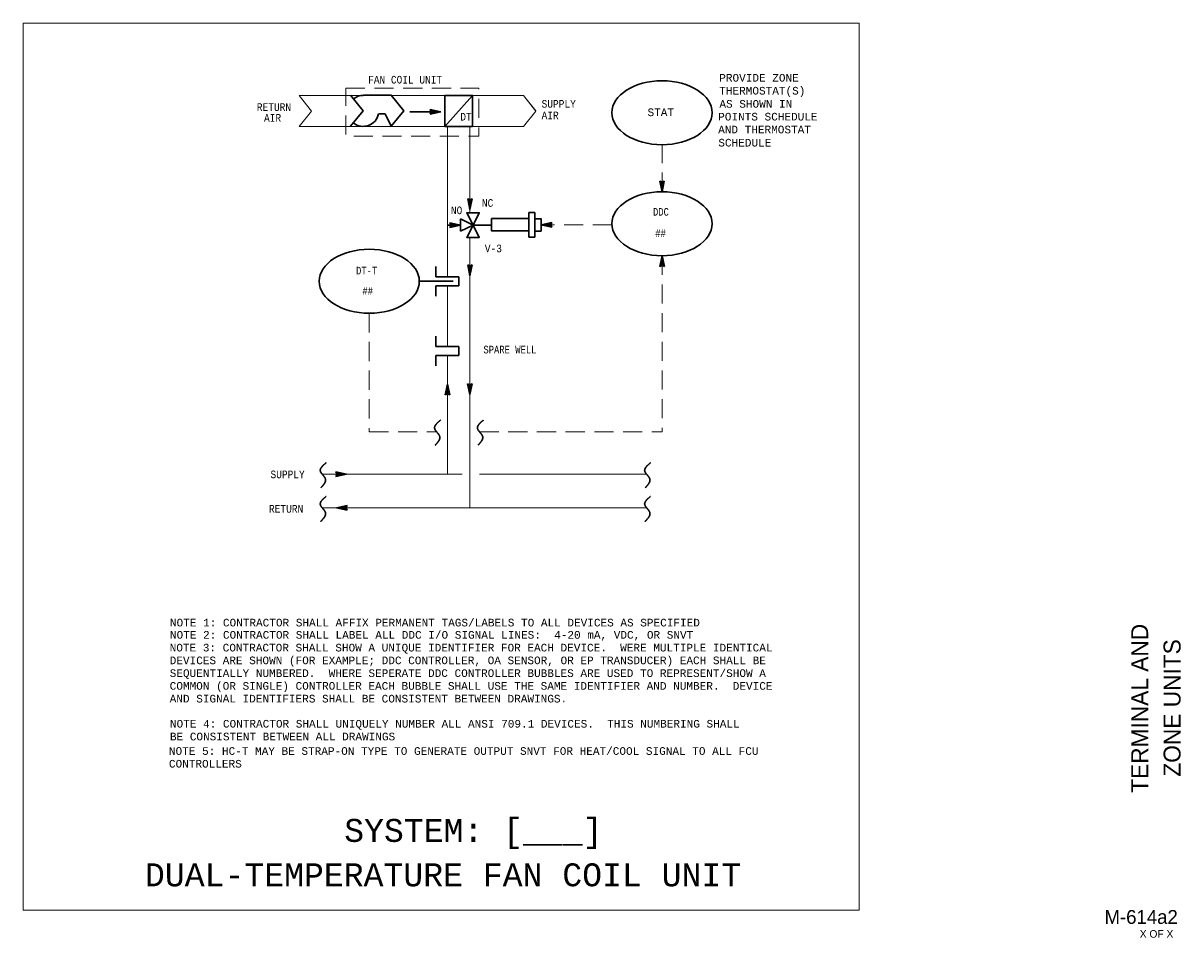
# Model space of a CAD drawing. Header units: inches. Extents: x 3 to 32.2, y 0.4 to 19.6.
# Tile 2 of 3: x 17.1 to 32.2, y 0.4 to 12.4. Entities that reach past the tile are written whole.
import ezdxf
from ezdxf.enums import TextEntityAlignment as Align

# ---------------------------------------------------------------- set-up
doc = ezdxf.new("R2010")
doc.units = ezdxf.units.IN
doc.header["$MEASUREMENT"] = 0
doc.linetypes.add('HIDDEN', pattern=[0.375, 0.25, -0.125])
for name, color, linetype, lineweight in [('G-ANNO-DATA', 7, 'Continuous', 0), ('M-ANNO-NOTE', 2, 'Continuous', 30), ('M-ANNO-SYMB', 6, 'Continuous', 30), ('M-ANNO-TEXT', 2, 'Continuous', 30), ('M-DIAG-GRPH', 6, 'Continuous', 13)]:
    doc.layers.add(name, color=color, linetype=linetype, lineweight=lineweight)
doc.styles.add('CONTROLTXT', font='monotxt.shx')
doc.styles.add('Style-LOW_RES_FILLED', font='LOW_RES_FILLED.shx')

msp = doc.modelspace()

# ---------------------------------------------------------------- linework, layer by layer
at = {"layer": 'M-ANNO-SYMB', "linetype": 'Continuous'}
for p, q in [((22.577, 11.038), (22.942, 11.443)), ((22.122, 11.228), (22.527, 11.228)), ((22.402, 11.228), (22.387, 11.258)), ((22.387, 11.258), (22.527, 11.228)), ((22.387, 11.198), (22.402, 11.228)), ((22.527, 11.228), (22.387, 11.198)), ((22.437, 11.209), (22.388, 11.258)), ((22.389, 11.254), (22.392, 11.257)), ((22.389, 11.201), (22.436, 11.248)), ((22.394, 11.2), (22.39, 11.203)), ((22.393, 11.247), (22.401, 11.255)), ((22.402, 11.201), (22.393, 11.21)), ((22.396, 11.24), (22.409, 11.253)), ((22.429, 11.207), (22.397, 11.238)), ((22.411, 11.203), (22.397, 11.217)), ((22.399, 11.222), (22.427, 11.25)), ((22.399, 11.201), (22.444, 11.246)), ((22.4, 11.233), (22.418, 11.252)), ((22.42, 11.205), (22.4, 11.225)), ((22.446, 11.211), (22.402, 11.255)), ((22.413, 11.204), (22.453, 11.244)), ((22.455, 11.213), (22.415, 11.252)), ((22.426, 11.206), (22.462, 11.242)), ((22.464, 11.215), (22.429, 11.249)), ((22.44, 11.209), (22.471, 11.24)), ((22.472, 11.216), (22.442, 11.246)), ((22.453, 11.212), (22.479, 11.238)), ((22.481, 11.218), (22.456, 11.244)), ((22.467, 11.215), (22.488, 11.237)), ((22.49, 11.22), (22.469, 11.241)), ((22.48, 11.218), (22.497, 11.235)), ((22.498, 11.222), (22.483, 11.238)), ((22.494, 11.221), (22.505, 11.233)), ((22.507, 11.224), (22.496, 11.235)), ((22.507, 11.224), (22.514, 11.231)), ((22.516, 11.226), (22.51, 11.232)), ((22.521, 11.227), (22.523, 11.229)), ((22.525, 11.228), (22.523, 11.229)), ((25.386, 10.324), (25.416, 10.309)), ((25.416, 10.184), (25.386, 10.324)), ((25.387, 10.318), (25.391, 10.321)), ((25.388, 10.312), (25.434, 10.267)), ((25.389, 10.322), (25.436, 10.276)), ((25.389, 10.309), (25.398, 10.318)), ((25.391, 10.3), (25.405, 10.314)), ((25.391, 10.299), (25.432, 10.258)), ((25.393, 10.291), (25.412, 10.311)), ((25.395, 10.283), (25.426, 10.314)), ((25.397, 10.274), (25.446, 10.323)), ((25.399, 10.265), (25.443, 10.309)), ((25.4, 10.256), (25.44, 10.296)), ((25.41, 10.312), (25.437, 10.284)), ((25.416, 10.309), (25.446, 10.324)), ((25.446, 10.324), (25.416, 10.184)), ((25.421, 10.311), (25.439, 10.293)), ((25.428, 10.315), (25.441, 10.302)), ((25.435, 10.318), (25.443, 10.31)), ((25.442, 10.322), (25.445, 10.319)), ((25.394, 10.285), (25.43, 10.249)), ((25.397, 10.272), (25.428, 10.241)), ((25.4, 10.258), (25.426, 10.232)), ((25.402, 10.248), (25.437, 10.282)), ((25.403, 10.245), (25.424, 10.223)), ((25.404, 10.239), (25.434, 10.269)), ((25.406, 10.23), (25.431, 10.255)), ((25.406, 10.231), (25.422, 10.214)), ((25.408, 10.221), (25.428, 10.242)), ((25.409, 10.218), (25.421, 10.206)), ((25.41, 10.213), (25.425, 10.228)), ((25.412, 10.204), (25.423, 10.215)), ((25.412, 10.204), (25.419, 10.197)), ((25.413, 10.195), (25.42, 10.201)), ((25.414, 10.191), (25.417, 10.188)), ((25.415, 10.186), (25.417, 10.188)), ((22.907, 9.953), (22.877, 10.093)), ((22.877, 10.093), (22.907, 10.078)), ((22.878, 10.087), (22.882, 10.091)), ((22.879, 10.092), (22.926, 10.045)), ((22.879, 10.081), (22.924, 10.036)), ((22.88, 10.078), (22.889, 10.087)), ((22.882, 10.069), (22.896, 10.084)), ((22.882, 10.068), (22.923, 10.027)), ((22.884, 10.061), (22.903, 10.08)), ((22.885, 10.054), (22.921, 10.019)), ((22.886, 10.052), (22.917, 10.083)), ((22.887, 10.043), (22.936, 10.092)), ((22.888, 10.041), (22.919, 10.01)), ((22.889, 10.034), (22.934, 10.079)), ((22.891, 10.026), (22.931, 10.065)), ((22.891, 10.027), (22.917, 10.001)), ((22.893, 10.017), (22.928, 10.052)), ((22.894, 10.014), (22.915, 9.992)), ((22.895, 10.008), (22.925, 10.038)), ((22.897, 10), (22.922, 10.025)), ((22.897, 10), (22.913, 9.984)), ((22.899, 9.991), (22.919, 10.011)), ((22.899, 9.987), (22.911, 9.975)), ((22.901, 10.081), (22.928, 10.054)), ((22.901, 9.982), (22.916, 9.998)), ((22.902, 9.973), (22.913, 9.984)), ((22.937, 10.093), (22.907, 9.953)), ((22.907, 10.078), (22.937, 10.093)), ((22.912, 10.081), (22.93, 10.062)), ((22.919, 10.084), (22.932, 10.071)), ((22.926, 10.088), (22.934, 10.08)), ((22.933, 10.091), (22.936, 10.089)), ((22.902, 9.973), (22.909, 9.966)), ((22.904, 9.965), (22.91, 9.971)), ((22.905, 9.96), (22.908, 9.958)), ((22.906, 9.956), (22.908, 9.957)), ((23.675, 9.914), (23.756, 9.914)), ((23.675, 9.59), (23.675, 9.914)), ((23.756, 9.914), (23.756, 9.671)), ((22.615, 9.748), (22.785, 9.748)), ((22.66, 9.748), (22.645, 9.778)), ((22.645, 9.778), (22.785, 9.748)), ((22.645, 9.718), (22.66, 9.748)), ((22.785, 9.748), (22.645, 9.718)), ((22.695, 9.729), (22.646, 9.778)), ((22.647, 9.774), (22.65, 9.777)), ((22.647, 9.721), (22.693, 9.768)), ((22.651, 9.72), (22.648, 9.723)), ((22.651, 9.767), (22.659, 9.775)), ((22.66, 9.721), (22.651, 9.73)), ((22.654, 9.76), (22.667, 9.773)), ((22.686, 9.727), (22.655, 9.758)), ((22.669, 9.723), (22.655, 9.737)), ((22.657, 9.742), (22.685, 9.77)), ((22.657, 9.721), (22.702, 9.766)), ((22.658, 9.753), (22.676, 9.772)), ((22.678, 9.725), (22.658, 9.745)), ((22.704, 9.731), (22.66, 9.775)), ((22.67, 9.724), (22.711, 9.764)), ((22.713, 9.733), (22.673, 9.772)), ((22.684, 9.726), (22.72, 9.762)), ((22.721, 9.735), (22.687, 9.769)), ((22.697, 9.729), (22.728, 9.76)), ((22.73, 9.736), (22.7, 9.766)), ((22.711, 9.732), (22.737, 9.758)), ((22.739, 9.738), (22.714, 9.764)), ((22.724, 9.735), (22.746, 9.757)), ((22.748, 9.74), (22.727, 9.761)), ((22.738, 9.738), (22.755, 9.755)), ((22.756, 9.742), (22.741, 9.758)), ((22.751, 9.741), (22.763, 9.753)), ((22.765, 9.744), (22.754, 9.755)), ((22.765, 9.744), (22.772, 9.751)), ((22.774, 9.746), (22.768, 9.752)), ((22.778, 9.747), (22.781, 9.749)), ((22.783, 9.748), (22.781, 9.749)), ((22.785, 9.829), (22.947, 9.748)), ((22.785, 9.667), (22.785, 9.829)), ((22.947, 9.748), (22.785, 9.667)), ((23.977, 9.78), (23.837, 9.75)), ((23.837, 9.75), (23.977, 9.72)), ((23.84, 9.75), (23.841, 9.751)), ((23.844, 9.749), (23.841, 9.751)), ((23.848, 9.748), (23.855, 9.754)), ((23.857, 9.746), (23.85, 9.753)), ((23.857, 9.746), (23.868, 9.757)), ((23.871, 9.743), (23.859, 9.755)), ((23.866, 9.744), (23.882, 9.76)), ((23.884, 9.74), (23.868, 9.757)), ((23.875, 9.742), (23.895, 9.763)), ((23.898, 9.737), (23.876, 9.759)), ((23.883, 9.74), (23.909, 9.766)), ((23.911, 9.734), (23.885, 9.76)), ((23.892, 9.738), (23.922, 9.768)), ((23.925, 9.731), (23.894, 9.762)), ((23.901, 9.737), (23.936, 9.771)), ((23.938, 9.728), (23.903, 9.764)), ((23.91, 9.735), (23.949, 9.774)), ((23.952, 9.726), (23.911, 9.766)), ((23.918, 9.733), (23.963, 9.777)), ((23.965, 9.723), (23.92, 9.768)), ((23.927, 9.731), (23.976, 9.78)), ((23.976, 9.723), (23.929, 9.77)), ((23.936, 9.729), (23.967, 9.76)), ((23.965, 9.744), (23.937, 9.772)), ((23.945, 9.727), (23.964, 9.747)), ((23.965, 9.755), (23.946, 9.774)), ((23.953, 9.725), (23.967, 9.739)), ((23.968, 9.762), (23.955, 9.775)), ((23.962, 9.75), (23.977, 9.78)), ((23.977, 9.72), (23.962, 9.75)), ((23.962, 9.723), (23.971, 9.732)), ((23.972, 9.769), (23.964, 9.777)), ((23.971, 9.722), (23.975, 9.725)), ((23.975, 9.776), (23.972, 9.779)), ((23.675, 9.59), (23.756, 9.59)), ((23.756, 9.671), (23.756, 9.59)), ((22.877, 9.227), (22.907, 9.212)), ((22.907, 9.087), (22.877, 9.227)), ((22.907, 9.212), (22.937, 9.227)), ((22.937, 9.227), (22.907, 9.087)), ((25.387, 9.208), (25.417, 9.348)), ((25.437, 9.258), (25.388, 9.209)), ((25.435, 9.267), (25.391, 9.222)), ((25.405, 9.217), (25.392, 9.23)), ((25.433, 9.275), (25.393, 9.236)), ((25.412, 9.22), (25.394, 9.239)), ((25.431, 9.284), (25.396, 9.249)), ((25.424, 9.22), (25.396, 9.248)), ((25.445, 9.209), (25.398, 9.256)), ((25.429, 9.293), (25.399, 9.263)), ((25.445, 9.22), (25.4, 9.265)), ((25.427, 9.302), (25.402, 9.276)), ((25.442, 9.233), (25.402, 9.274)), ((25.439, 9.247), (25.403, 9.282)), ((25.425, 9.31), (25.405, 9.29)), ((25.436, 9.26), (25.405, 9.291)), ((25.433, 9.274), (25.407, 9.3)), ((25.439, 9.249), (25.407, 9.218)), ((25.424, 9.319), (25.408, 9.303)), ((25.43, 9.287), (25.409, 9.309)), ((25.422, 9.328), (25.411, 9.317)), ((25.428, 9.301), (25.411, 9.317)), ((25.425, 9.314), (25.413, 9.326)), ((25.42, 9.337), (25.414, 9.33)), ((25.422, 9.328), (25.415, 9.335)), ((25.417, 9.348), (25.447, 9.208)), ((25.418, 9.345), (25.417, 9.344)), ((25.419, 9.341), (25.417, 9.344)), ((25.44, 9.24), (25.421, 9.221)), ((25.442, 9.232), (25.428, 9.218)), ((22.461, 9.208), (22.461, 9.073)), ((22.878, 9.22), (22.882, 9.224)), ((22.879, 9.225), (22.926, 9.178)), ((22.879, 9.215), (22.924, 9.17)), ((22.88, 9.212), (22.889, 9.221)), ((22.882, 9.203), (22.896, 9.217)), ((22.882, 9.201), (22.923, 9.161)), ((22.884, 9.194), (22.903, 9.214)), ((22.885, 9.188), (22.921, 9.152)), ((22.886, 9.185), (22.917, 9.217)), ((22.887, 9.177), (22.936, 9.226)), ((22.888, 9.174), (22.919, 9.143)), ((22.889, 9.168), (22.934, 9.212)), ((22.891, 9.159), (22.931, 9.199)), ((22.891, 9.161), (22.917, 9.135)), ((22.893, 9.15), (22.928, 9.185)), ((22.894, 9.147), (22.915, 9.126)), ((22.895, 9.142), (22.925, 9.172)), ((22.897, 9.133), (22.922, 9.158)), ((22.897, 9.134), (22.913, 9.117)), ((22.899, 9.124), (22.919, 9.145)), ((22.899, 9.12), (22.911, 9.109)), ((22.901, 9.215), (22.928, 9.187)), ((22.901, 9.116), (22.916, 9.131)), ((22.902, 9.107), (22.913, 9.118)), ((22.902, 9.107), (22.909, 9.1)), ((22.904, 9.098), (22.91, 9.104)), ((22.905, 9.093), (22.908, 9.091)), ((22.906, 9.089), (22.908, 9.091)), ((22.912, 9.214), (22.93, 9.196)), ((22.919, 9.218), (22.932, 9.205)), ((22.926, 9.221), (22.934, 9.213)), ((22.933, 9.225), (22.936, 9.222)), ((25.417, 9.223), (25.387, 9.208)), ((25.391, 9.21), (25.388, 9.213)), ((25.398, 9.213), (25.39, 9.221)), ((25.447, 9.208), (25.417, 9.223)), ((25.444, 9.223), (25.435, 9.214)), ((25.446, 9.214), (25.442, 9.21)), ((22.245, 9.014), (22.689, 9.014)), ((22.461, 9.073), (22.762, 9.073)), ((22.461, 8.956), (22.461, 8.82)), ((22.461, 8.956), (22.762, 8.956)), ((22.762, 9.073), (22.762, 8.956)), ((22.461, 8.298), (22.461, 8.162)), ((22.461, 8.162), (22.762, 8.162)), ((22.461, 8.045), (22.461, 7.91)), ((22.461, 8.045), (22.762, 8.045)), ((22.762, 8.162), (22.762, 8.045)), ((22.585, 7.528), (22.615, 7.668)), ((22.634, 7.578), (22.585, 7.529)), ((22.632, 7.587), (22.588, 7.542)), ((22.63, 7.595), (22.591, 7.556)), ((22.621, 7.54), (22.593, 7.568)), ((22.629, 7.604), (22.594, 7.569)), ((22.642, 7.529), (22.595, 7.576)), ((22.627, 7.613), (22.597, 7.583)), ((22.642, 7.54), (22.597, 7.585)), ((22.64, 7.553), (22.599, 7.594)), ((22.625, 7.622), (22.6, 7.596)), ((22.637, 7.567), (22.601, 7.602)), ((22.623, 7.63), (22.602, 7.61)), ((22.634, 7.58), (22.603, 7.611)), ((22.621, 7.639), (22.605, 7.623)), ((22.631, 7.594), (22.605, 7.62)), ((22.636, 7.569), (22.605, 7.538)), ((22.628, 7.607), (22.607, 7.629)), ((22.619, 7.648), (22.608, 7.637)), ((22.625, 7.621), (22.608, 7.637)), ((22.622, 7.634), (22.61, 7.646)), ((22.617, 7.657), (22.611, 7.65)), ((22.619, 7.648), (22.612, 7.655)), ((22.616, 7.665), (22.614, 7.664)), ((22.616, 7.661), (22.614, 7.664)), ((22.615, 7.668), (22.645, 7.528)), ((22.906, 7.535), (22.876, 7.675)), ((22.876, 7.675), (22.906, 7.66)), ((22.877, 7.669), (22.881, 7.673)), ((22.878, 7.674), (22.925, 7.627)), ((22.878, 7.663), (22.924, 7.618)), ((22.879, 7.66), (22.888, 7.669)), ((22.881, 7.651), (22.895, 7.665)), ((22.881, 7.65), (22.922, 7.609)), ((22.883, 7.643), (22.902, 7.662)), ((22.884, 7.636), (22.92, 7.601)), ((22.885, 7.634), (22.916, 7.665)), ((22.887, 7.625), (22.936, 7.674)), ((22.887, 7.623), (22.918, 7.592)), ((22.888, 7.616), (22.933, 7.661)), ((22.89, 7.608), (22.93, 7.647)), ((22.89, 7.609), (22.916, 7.583)), ((22.892, 7.599), (22.927, 7.634)), ((22.893, 7.596), (22.914, 7.574)), ((22.894, 7.59), (22.924, 7.62)), ((22.896, 7.581), (22.921, 7.607)), ((22.896, 7.582), (22.912, 7.566)), ((22.898, 7.573), (22.918, 7.593)), ((22.899, 7.569), (22.91, 7.557)), ((22.9, 7.663), (22.927, 7.635)), ((22.9, 7.564), (22.915, 7.58)), ((22.901, 7.555), (22.912, 7.566)), ((22.936, 7.675), (22.906, 7.535)), ((22.906, 7.66), (22.936, 7.675)), ((22.911, 7.663), (22.929, 7.644)), ((22.918, 7.666), (22.931, 7.653)), ((22.925, 7.67), (22.933, 7.662)), ((22.932, 7.673), (22.935, 7.67)), ((22.615, 7.543), (22.585, 7.528)), ((22.589, 7.53), (22.586, 7.533)), ((22.596, 7.533), (22.588, 7.541)), ((22.603, 7.537), (22.59, 7.55)), ((22.61, 7.54), (22.592, 7.559)), ((22.645, 7.528), (22.615, 7.543)), ((22.638, 7.56), (22.619, 7.541)), ((22.64, 7.552), (22.626, 7.538)), ((22.642, 7.543), (22.633, 7.534)), ((22.644, 7.534), (22.64, 7.53)), ((22.901, 7.555), (22.909, 7.548)), ((22.903, 7.546), (22.91, 7.553)), ((22.904, 7.542), (22.907, 7.539)), ((22.905, 7.538), (22.907, 7.539)), ((21.155, 6.523), (21.295, 6.493)), ((21.17, 6.493), (21.155, 6.523)), ((21.205, 6.473), (21.156, 6.522)), ((21.156, 6.465), (21.203, 6.512)), ((21.157, 6.519), (21.16, 6.522)), ((21.16, 6.512), (21.168, 6.52)), ((21.164, 6.505), (21.177, 6.518)), ((21.167, 6.498), (21.186, 6.516)), ((21.167, 6.487), (21.195, 6.514)), ((21.167, 6.465), (21.212, 6.51)), ((21.214, 6.475), (21.169, 6.52)), ((21.18, 6.468), (21.221, 6.509)), ((21.222, 6.477), (21.183, 6.517)), ((21.194, 6.471), (21.229, 6.507)), ((21.231, 6.479), (21.196, 6.514)), ((21.207, 6.474), (21.238, 6.505)), ((21.24, 6.481), (21.21, 6.511)), ((21.249, 6.483), (21.223, 6.508)), ((21.257, 6.485), (21.237, 6.505)), ((21.295, 6.493), (21.155, 6.463)), ((21.155, 6.463), (21.17, 6.493)), ((21.161, 6.464), (21.157, 6.468)), ((21.17, 6.466), (21.161, 6.475)), ((21.196, 6.472), (21.165, 6.503)), ((21.179, 6.468), (21.165, 6.482)), ((21.187, 6.47), (21.168, 6.489)), ((21.221, 6.477), (21.247, 6.503)), ((21.234, 6.48), (21.256, 6.501)), ((21.248, 6.483), (21.264, 6.499)), ((21.266, 6.487), (21.25, 6.502)), ((21.261, 6.485), (21.273, 6.497)), ((21.275, 6.488), (21.264, 6.499)), ((21.275, 6.488), (21.282, 6.495)), ((21.284, 6.49), (21.277, 6.496)), ((21.288, 6.491), (21.291, 6.494)), ((21.292, 6.492), (21.291, 6.494)), ((21.162, 6.054), (21.302, 6.084)), ((21.302, 6.024), (21.162, 6.054)), ((21.165, 6.055), (21.166, 6.053)), ((21.169, 6.056), (21.166, 6.053)), ((21.173, 6.057), (21.18, 6.05)), ((21.182, 6.058), (21.175, 6.051)), ((21.182, 6.058), (21.193, 6.047)), ((21.196, 6.061), (21.184, 6.049)), ((21.191, 6.06), (21.207, 6.045)), ((21.209, 6.064), (21.192, 6.048)), ((21.2, 6.062), (21.22, 6.042)), ((21.223, 6.067), (21.201, 6.046)), ((21.208, 6.064), (21.234, 6.039)), ((21.236, 6.07), (21.21, 6.044)), ((21.217, 6.066), (21.247, 6.036)), ((21.25, 6.073), (21.219, 6.042)), ((21.226, 6.068), (21.261, 6.033)), ((21.263, 6.076), (21.227, 6.04)), ((21.234, 6.07), (21.274, 6.03)), ((21.277, 6.079), (21.236, 6.038)), ((21.243, 6.071), (21.288, 6.027)), ((21.29, 6.082), (21.245, 6.036)), ((21.252, 6.073), (21.301, 6.024)), ((21.301, 6.081), (21.254, 6.034)), ((21.261, 6.075), (21.292, 6.044)), ((21.29, 6.06), (21.262, 6.033)), ((21.269, 6.077), (21.289, 6.058)), ((21.278, 6.079), (21.292, 6.065)), ((21.302, 6.084), (21.287, 6.054)), ((21.287, 6.081), (21.296, 6.072)), ((21.287, 6.054), (21.302, 6.024)), ((21.296, 6.083), (21.299, 6.079)), ((21.289, 6.049), (21.271, 6.031)), ((21.293, 6.042), (21.28, 6.029)), ((21.297, 6.035), (21.289, 6.027)), ((21.3, 6.028), (21.297, 6.025))]:
    msp.add_line(p, q, dxfattribs=at)
at = {"layer": 'M-ANNO-SYMB'}
msp.add_line((23.189, 9.748), (22.947, 9.748), dxfattribs=at)
at = {"layer": 'M-ANNO-SYMB', "linetype": 'Continuous', "flags": 128}
for points in [[(21.348, 11.445), (21.51, 11.242), (21.348, 11.04)], [(21.879, 11.04), (22.041, 11.242), (21.879, 11.445), (21.515, 11.445)], [(22.577, 11.443), (22.577, 11.038), (22.942, 11.038), (22.942, 11.443), (22.577, 11.443)], [(21.879, 11.04), (21.798, 11.202), (21.717, 11.202)], [(22.947, 9.748), (22.866, 9.586), (23.028, 9.586), (22.947, 9.748), (22.866, 9.91), (23.028, 9.91), (22.947, 9.748)], [(23.675, 9.671), (23.189, 9.671), (23.189, 9.833), (23.675, 9.833)], [(23.756, 9.669), (23.837, 9.669), (23.837, 9.831), (23.756, 9.831)]]:
    msp.add_lwpolyline(points, dxfattribs=at)
at = {"layer": 'M-ANNO-SYMB', "flags": 128}
for points in [[(22.521, 7.199), (22.519, 7.197), (22.517, 7.195), (22.516, 7.194), (22.514, 7.192), (22.512, 7.19), (22.51, 7.189), (22.508, 7.187), (22.506, 7.185), (22.504, 7.184), (22.502, 7.182), (22.5, 7.18), (22.499, 7.179), (22.497, 7.177), (22.495, 7.176), (22.493, 7.174), (22.491, 7.172), (22.489, 7.171), (22.488, 7.169), (22.486, 7.167), (22.484, 7.166), (22.483, 7.164), (22.481, 7.162), (22.479, 7.161), (22.478, 7.159), (22.476, 7.157), (22.474, 7.156), (22.473, 7.154), (22.471, 7.152), (22.47, 7.151), (22.468, 7.149), (22.467, 7.148), (22.466, 7.146), (22.464, 7.144), (22.463, 7.143), (22.462, 7.141), (22.46, 7.139), (22.459, 7.138), (22.458, 7.136), (22.457, 7.134), (22.456, 7.133), (22.455, 7.131), (22.454, 7.129), (22.453, 7.128), (22.452, 7.126), (22.451, 7.124), (22.45, 7.123), (22.449, 7.121), (22.449, 7.119), (22.448, 7.118), (22.447, 7.116), (22.447, 7.114), (22.446, 7.113), (22.446, 7.111), (22.445, 7.109), (22.445, 7.108), (22.445, 7.106), (22.445, 7.104), (22.444, 7.103), (22.444, 7.101), (22.444, 7.099), (22.444, 7.098), (22.444, 7.096), (22.445, 7.094), (22.445, 7.093), (22.445, 7.091), (22.445, 7.089), (22.446, 7.088), (22.446, 7.086), (22.447, 7.084), (22.448, 7.083), (22.448, 7.081), (22.449, 7.079), (22.45, 7.078), (22.451, 7.076), (22.451, 7.074), (22.452, 7.073), (22.453, 7.071), (22.454, 7.069), (22.455, 7.067), (22.457, 7.066), (22.458, 7.064), (22.459, 7.062), (22.46, 7.061), (22.461, 7.059), (22.463, 7.057), (22.464, 7.056), (22.465, 7.054), (22.466, 7.052), (22.468, 7.051), (22.469, 7.049), (22.471, 7.047), (22.472, 7.045), (22.473, 7.044), (22.475, 7.042), (22.476, 7.04), (22.478, 7.039), (22.479, 7.037), (22.481, 7.035), (22.482, 7.033), (22.483, 7.032), (22.485, 7.03), (22.486, 7.028), (22.488, 7.027), (22.489, 7.025), (22.49, 7.023), (22.492, 7.021), (22.493, 7.02), (22.494, 7.018), (22.496, 7.016), (22.497, 7.015), (22.498, 7.013), (22.499, 7.011), (22.501, 7.009), (22.502, 7.008), (22.503, 7.006), (22.504, 7.004), (22.505, 7.002), (22.506, 7.001), (22.507, 6.999), (22.508, 6.997), (22.509, 6.995), (22.509, 6.994), (22.51, 6.992), (22.511, 6.99), (22.511, 6.988), (22.512, 6.987), (22.512, 6.985), (22.513, 6.983), (22.513, 6.981), (22.514, 6.98), (22.514, 6.978), (22.514, 6.976), (22.514, 6.974), (22.514, 6.973), (22.514, 6.971), (22.514, 6.969), (22.514, 6.967), (22.514, 6.966), (22.514, 6.964), (22.513, 6.962), (22.513, 6.96), (22.513, 6.959), (22.512, 6.957), (22.512, 6.955), (22.511, 6.953), (22.511, 6.951), (22.51, 6.95), (22.509, 6.948), (22.508, 6.946), (22.508, 6.944), (22.507, 6.943), (22.506, 6.941), (22.505, 6.939), (22.504, 6.937), (22.503, 6.935), (22.502, 6.934), (22.501, 6.932), (22.5, 6.93), (22.499, 6.928), (22.498, 6.926), (22.497, 6.925), (22.496, 6.923), (22.494, 6.921), (22.493, 6.919), (22.492, 6.918), (22.49, 6.916), (22.489, 6.914), (22.488, 6.912), (22.486, 6.91), (22.485, 6.909), (22.483, 6.907), (22.482, 6.905), (22.48, 6.903), (22.479, 6.901), (22.477, 6.9), (22.476, 6.898), (22.474, 6.896), (22.473, 6.894), (22.471, 6.892), (22.47, 6.891), (22.468, 6.889), (22.466, 6.887), (22.465, 6.885), (22.463, 6.883), (22.462, 6.882), (22.46, 6.88), (22.458, 6.878), (22.457, 6.876), (22.455, 6.874), (22.453, 6.873), (22.452, 6.871)], [(23.081, 7.199), (23.08, 7.197), (23.078, 7.195), (23.076, 7.194), (23.074, 7.192), (23.072, 7.19), (23.07, 7.189), (23.068, 7.187), (23.066, 7.185), (23.064, 7.184), (23.062, 7.182), (23.061, 7.18), (23.059, 7.179), (23.057, 7.177), (23.055, 7.176), (23.053, 7.174), (23.051, 7.172), (23.05, 7.171), (23.048, 7.169), (23.046, 7.167), (23.044, 7.166), (23.043, 7.164), (23.041, 7.162), (23.039, 7.161), (23.038, 7.159), (23.036, 7.157), (23.035, 7.156), (23.033, 7.154), (23.032, 7.152), (23.03, 7.151), (23.029, 7.149), (23.027, 7.148), (23.026, 7.146), (23.024, 7.144), (23.023, 7.143), (23.022, 7.141), (23.021, 7.139), (23.019, 7.138), (23.018, 7.136), (23.017, 7.134), (23.016, 7.133), (23.015, 7.131), (23.014, 7.129), (23.013, 7.128), (23.012, 7.126), (23.011, 7.124), (23.01, 7.123), (23.01, 7.121), (23.009, 7.119), (23.008, 7.118), (23.008, 7.116), (23.007, 7.114), (23.006, 7.113), (23.006, 7.111), (23.006, 7.109), (23.005, 7.108), (23.005, 7.106), (23.005, 7.104), (23.005, 7.103), (23.005, 7.101), (23.004, 7.099), (23.004, 7.098), (23.005, 7.096), (23.005, 7.094), (23.005, 7.093), (23.005, 7.091), (23.006, 7.089), (23.006, 7.088), (23.007, 7.086), (23.007, 7.084), (23.008, 7.083), (23.008, 7.081), (23.009, 7.079), (23.01, 7.078), (23.011, 7.076), (23.012, 7.074), (23.013, 7.073), (23.014, 7.071), (23.015, 7.069), (23.016, 7.067), (23.017, 7.066), (23.018, 7.064), (23.019, 7.062), (23.02, 7.061), (23.021, 7.059), (23.023, 7.057), (23.024, 7.056), (23.025, 7.054), (23.027, 7.052), (23.028, 7.051), (23.029, 7.049), (23.031, 7.047), (23.032, 7.045), (23.034, 7.044), (23.035, 7.042), (23.036, 7.04), (23.038, 7.039), (23.039, 7.037), (23.041, 7.035), (23.042, 7.033), (23.044, 7.032), (23.045, 7.03), (23.046, 7.028), (23.048, 7.027), (23.049, 7.025), (23.051, 7.023), (23.052, 7.021), (23.053, 7.02), (23.055, 7.018), (23.056, 7.016), (23.057, 7.015), (23.058, 7.013), (23.06, 7.011), (23.061, 7.009), (23.062, 7.008), (23.063, 7.006), (23.064, 7.004), (23.065, 7.002), (23.066, 7.001), (23.067, 6.999), (23.068, 6.997), (23.069, 6.995), (23.07, 6.994), (23.07, 6.992), (23.071, 6.99), (23.072, 6.988), (23.072, 6.987), (23.073, 6.985), (23.073, 6.983), (23.073, 6.981), (23.074, 6.98), (23.074, 6.978), (23.074, 6.976), (23.074, 6.974), (23.074, 6.973), (23.074, 6.971), (23.074, 6.969), (23.074, 6.967), (23.074, 6.966), (23.074, 6.964), (23.073, 6.962), (23.073, 6.96), (23.073, 6.959), (23.072, 6.957), (23.072, 6.955), (23.071, 6.953), (23.071, 6.951), (23.07, 6.95), (23.069, 6.948), (23.069, 6.946), (23.068, 6.944), (23.067, 6.943), (23.066, 6.941), (23.065, 6.939), (23.064, 6.937), (23.063, 6.935), (23.062, 6.934), (23.061, 6.932), (23.06, 6.93), (23.059, 6.928), (23.058, 6.926), (23.057, 6.925), (23.056, 6.923), (23.054, 6.921), (23.053, 6.919), (23.052, 6.918), (23.051, 6.916), (23.049, 6.914), (23.048, 6.912), (23.046, 6.91), (23.045, 6.909), (23.044, 6.907), (23.042, 6.905), (23.041, 6.903), (23.039, 6.901), (23.038, 6.9), (23.036, 6.898), (23.035, 6.896), (23.033, 6.894), (23.031, 6.892), (23.03, 6.891), (23.028, 6.889), (23.027, 6.887), (23.025, 6.885), (23.023, 6.883), (23.022, 6.882), (23.02, 6.88), (23.018, 6.878), (23.017, 6.876), (23.015, 6.874), (23.013, 6.873), (23.012, 6.871)], [(21.028, 6.642), (21.026, 6.641), (21.024, 6.639), (21.022, 6.637), (21.02, 6.636), (21.018, 6.634), (21.016, 6.633), (21.015, 6.631), (21.013, 6.629), (21.011, 6.628), (21.009, 6.626), (21.007, 6.624), (21.005, 6.623), (21.003, 6.621), (21.002, 6.619), (21, 6.618), (20.998, 6.616), (20.996, 6.614), (20.994, 6.613), (20.993, 6.611), (20.991, 6.61), (20.989, 6.608), (20.988, 6.606), (20.986, 6.605), (20.984, 6.603), (20.983, 6.601), (20.981, 6.6), (20.98, 6.598), (20.978, 6.596), (20.977, 6.595), (20.975, 6.593), (20.974, 6.591), (20.972, 6.59), (20.971, 6.588), (20.97, 6.586), (20.968, 6.585), (20.967, 6.583), (20.966, 6.581), (20.965, 6.58), (20.964, 6.578), (20.962, 6.577), (20.961, 6.575), (20.96, 6.573), (20.959, 6.572), (20.959, 6.57), (20.958, 6.568), (20.957, 6.567), (20.956, 6.565), (20.955, 6.563), (20.955, 6.562), (20.954, 6.56), (20.953, 6.558), (20.953, 6.557), (20.953, 6.555), (20.952, 6.553), (20.952, 6.552), (20.951, 6.55), (20.951, 6.548), (20.951, 6.547), (20.951, 6.545), (20.951, 6.543), (20.951, 6.542), (20.951, 6.54), (20.951, 6.538), (20.951, 6.537), (20.952, 6.535), (20.952, 6.533), (20.953, 6.532), (20.953, 6.53), (20.954, 6.528), (20.954, 6.527), (20.955, 6.525), (20.956, 6.523), (20.956, 6.521), (20.957, 6.52), (20.958, 6.518), (20.959, 6.516), (20.96, 6.515), (20.961, 6.513), (20.962, 6.511), (20.963, 6.51), (20.964, 6.508), (20.966, 6.506), (20.967, 6.505), (20.968, 6.503), (20.969, 6.501), (20.971, 6.5), (20.972, 6.498), (20.973, 6.496), (20.975, 6.494), (20.976, 6.493), (20.977, 6.491), (20.979, 6.489), (20.98, 6.488), (20.982, 6.486), (20.983, 6.484), (20.984, 6.482), (20.986, 6.481), (20.987, 6.479), (20.989, 6.477), (20.99, 6.476), (20.992, 6.474), (20.993, 6.472), (20.994, 6.47), (20.996, 6.469), (20.997, 6.467), (20.998, 6.465), (21, 6.464), (21.001, 6.462), (21.002, 6.46), (21.004, 6.458), (21.005, 6.457), (21.006, 6.455), (21.007, 6.453), (21.008, 6.451), (21.01, 6.45), (21.011, 6.448), (21.012, 6.446), (21.013, 6.445), (21.014, 6.443), (21.014, 6.441), (21.015, 6.439), (21.016, 6.438), (21.017, 6.436), (21.018, 6.434), (21.018, 6.432), (21.019, 6.431), (21.019, 6.429), (21.02, 6.427), (21.02, 6.425), (21.02, 6.424), (21.021, 6.422), (21.021, 6.42), (21.021, 6.418), (21.021, 6.417), (21.021, 6.415), (21.021, 6.413), (21.021, 6.411), (21.021, 6.409), (21.02, 6.408), (21.02, 6.406), (21.02, 6.404), (21.019, 6.402), (21.019, 6.401), (21.018, 6.399), (21.018, 6.397), (21.017, 6.395), (21.017, 6.394), (21.016, 6.392), (21.015, 6.39), (21.014, 6.388), (21.014, 6.386), (21.013, 6.385), (21.012, 6.383), (21.011, 6.381), (21.01, 6.379), (21.009, 6.377), (21.008, 6.376), (21.007, 6.374), (21.006, 6.372), (21.005, 6.37), (21.003, 6.369), (21.002, 6.367), (21.001, 6.365), (21, 6.363), (20.998, 6.361), (20.997, 6.36), (20.996, 6.358), (20.994, 6.356), (20.993, 6.354), (20.992, 6.352), (20.99, 6.351), (20.989, 6.349), (20.987, 6.347), (20.986, 6.345), (20.984, 6.343), (20.983, 6.342), (20.981, 6.34), (20.98, 6.338), (20.978, 6.336), (20.976, 6.334), (20.975, 6.333), (20.973, 6.331), (20.971, 6.329), (20.97, 6.327), (20.968, 6.325), (20.967, 6.324), (20.965, 6.322), (20.963, 6.32), (20.962, 6.318), (20.96, 6.316), (20.958, 6.315)], [(25.266, 6.642), (25.264, 6.641), (25.262, 6.639), (25.261, 6.637), (25.259, 6.636), (25.257, 6.634), (25.255, 6.633), (25.253, 6.631), (25.251, 6.629), (25.249, 6.628), (25.247, 6.626), (25.245, 6.624), (25.244, 6.623), (25.242, 6.621), (25.24, 6.619), (25.238, 6.618), (25.236, 6.616), (25.234, 6.614), (25.233, 6.613), (25.231, 6.611), (25.229, 6.61), (25.228, 6.608), (25.226, 6.606), (25.224, 6.605), (25.223, 6.603), (25.221, 6.601), (25.219, 6.6), (25.218, 6.598), (25.216, 6.596), (25.215, 6.595), (25.213, 6.593), (25.212, 6.591), (25.211, 6.59), (25.209, 6.588), (25.208, 6.586), (25.207, 6.585), (25.205, 6.583), (25.204, 6.581), (25.203, 6.58), (25.202, 6.578), (25.201, 6.577), (25.2, 6.575), (25.199, 6.573), (25.198, 6.572), (25.197, 6.57), (25.196, 6.568), (25.195, 6.567), (25.194, 6.565), (25.194, 6.563), (25.193, 6.562), (25.192, 6.56), (25.192, 6.558), (25.191, 6.557), (25.191, 6.555), (25.19, 6.553), (25.19, 6.552), (25.19, 6.55), (25.19, 6.548), (25.189, 6.547), (25.189, 6.545), (25.189, 6.543), (25.189, 6.542), (25.189, 6.54), (25.19, 6.538), (25.19, 6.537), (25.19, 6.535), (25.19, 6.533), (25.191, 6.532), (25.191, 6.53), (25.192, 6.528), (25.193, 6.527), (25.193, 6.525), (25.194, 6.523), (25.195, 6.521), (25.196, 6.52), (25.196, 6.518), (25.197, 6.516), (25.198, 6.515), (25.199, 6.513), (25.2, 6.511), (25.202, 6.51), (25.203, 6.508), (25.204, 6.506), (25.205, 6.505), (25.206, 6.503), (25.208, 6.501), (25.209, 6.5), (25.21, 6.498), (25.211, 6.496), (25.213, 6.494), (25.214, 6.493), (25.216, 6.491), (25.217, 6.489), (25.218, 6.488), (25.22, 6.486), (25.221, 6.484), (25.223, 6.482), (25.224, 6.481), (25.226, 6.479), (25.227, 6.477), (25.228, 6.476), (25.23, 6.474), (25.231, 6.472), (25.233, 6.47), (25.234, 6.469), (25.235, 6.467), (25.237, 6.465), (25.238, 6.464), (25.239, 6.462), (25.241, 6.46), (25.242, 6.458), (25.243, 6.457), (25.244, 6.455), (25.246, 6.453), (25.247, 6.451), (25.248, 6.45), (25.249, 6.448), (25.25, 6.446), (25.251, 6.445), (25.252, 6.443), (25.253, 6.441), (25.254, 6.439), (25.254, 6.438), (25.255, 6.436), (25.256, 6.434), (25.256, 6.432), (25.257, 6.431), (25.257, 6.429), (25.258, 6.427), (25.258, 6.425), (25.259, 6.424), (25.259, 6.422), (25.259, 6.42), (25.259, 6.418), (25.259, 6.417), (25.259, 6.415), (25.259, 6.413), (25.259, 6.411), (25.259, 6.409), (25.259, 6.408), (25.258, 6.406), (25.258, 6.404), (25.258, 6.402), (25.257, 6.401), (25.257, 6.399), (25.256, 6.397), (25.256, 6.395), (25.255, 6.394), (25.254, 6.392), (25.253, 6.39), (25.253, 6.388), (25.252, 6.386), (25.251, 6.385), (25.25, 6.383), (25.249, 6.381), (25.248, 6.379), (25.247, 6.377), (25.246, 6.376), (25.245, 6.374), (25.244, 6.372), (25.243, 6.37), (25.242, 6.369), (25.241, 6.367), (25.239, 6.365), (25.238, 6.363), (25.237, 6.361), (25.235, 6.36), (25.234, 6.358), (25.233, 6.356), (25.231, 6.354), (25.23, 6.352), (25.228, 6.351), (25.227, 6.349), (25.225, 6.347), (25.224, 6.345), (25.222, 6.343), (25.221, 6.342), (25.219, 6.34), (25.218, 6.338), (25.216, 6.336), (25.215, 6.334), (25.213, 6.333), (25.211, 6.331), (25.21, 6.329), (25.208, 6.327), (25.207, 6.325), (25.205, 6.324), (25.203, 6.322), (25.202, 6.32), (25.2, 6.318), (25.198, 6.316), (25.197, 6.315)], [(21.028, 6.203), (21.026, 6.202), (21.024, 6.2), (21.022, 6.199), (21.02, 6.197), (21.018, 6.195), (21.016, 6.194), (21.015, 6.192), (21.013, 6.19), (21.011, 6.189), (21.009, 6.187), (21.007, 6.185), (21.005, 6.184), (21.003, 6.182), (21.002, 6.18), (21, 6.179), (20.998, 6.177), (20.996, 6.176), (20.994, 6.174), (20.993, 6.172), (20.991, 6.171), (20.989, 6.169), (20.988, 6.167), (20.986, 6.166), (20.984, 6.164), (20.983, 6.162), (20.981, 6.161), (20.98, 6.159), (20.978, 6.157), (20.977, 6.156), (20.975, 6.154), (20.974, 6.152), (20.972, 6.151), (20.971, 6.149), (20.97, 6.148), (20.968, 6.146), (20.967, 6.144), (20.966, 6.143), (20.965, 6.141), (20.964, 6.139), (20.962, 6.138), (20.961, 6.136), (20.96, 6.134), (20.959, 6.133), (20.959, 6.131), (20.958, 6.129), (20.957, 6.128), (20.956, 6.126), (20.955, 6.124), (20.955, 6.123), (20.954, 6.121), (20.953, 6.119), (20.953, 6.118), (20.953, 6.116), (20.952, 6.114), (20.952, 6.113), (20.951, 6.111), (20.951, 6.109), (20.951, 6.108), (20.951, 6.106), (20.951, 6.104), (20.951, 6.103), (20.951, 6.101), (20.951, 6.099), (20.951, 6.098), (20.952, 6.096), (20.952, 6.094), (20.953, 6.093), (20.953, 6.091), (20.954, 6.089), (20.954, 6.088), (20.955, 6.086), (20.956, 6.084), (20.956, 6.083), (20.957, 6.081), (20.958, 6.079), (20.959, 6.078), (20.96, 6.076), (20.961, 6.074), (20.962, 6.072), (20.963, 6.071), (20.964, 6.069), (20.966, 6.067), (20.967, 6.066), (20.968, 6.064), (20.969, 6.062), (20.971, 6.061), (20.972, 6.059), (20.973, 6.057), (20.975, 6.055), (20.976, 6.054), (20.977, 6.052), (20.979, 6.05), (20.98, 6.049), (20.982, 6.047), (20.983, 6.045), (20.984, 6.044), (20.986, 6.042), (20.987, 6.04), (20.989, 6.038), (20.99, 6.037), (20.992, 6.035), (20.993, 6.033), (20.994, 6.032), (20.996, 6.03), (20.997, 6.028), (20.998, 6.026), (21, 6.025), (21.001, 6.023), (21.002, 6.021), (21.004, 6.019), (21.005, 6.018), (21.006, 6.016), (21.007, 6.014), (21.008, 6.013), (21.01, 6.011), (21.011, 6.009), (21.012, 6.007), (21.013, 6.006), (21.014, 6.004), (21.014, 6.002), (21.015, 6), (21.016, 5.999), (21.017, 5.997), (21.018, 5.995), (21.018, 5.993), (21.019, 5.992), (21.019, 5.99), (21.02, 5.988), (21.02, 5.986), (21.02, 5.985), (21.021, 5.983), (21.021, 5.981), (21.021, 5.979), (21.021, 5.978), (21.021, 5.976), (21.021, 5.974), (21.021, 5.972), (21.021, 5.971), (21.02, 5.969), (21.02, 5.967), (21.02, 5.965), (21.019, 5.963), (21.019, 5.962), (21.018, 5.96), (21.018, 5.958), (21.017, 5.956), (21.017, 5.955), (21.016, 5.953), (21.015, 5.951), (21.014, 5.949), (21.014, 5.947), (21.013, 5.946), (21.012, 5.944), (21.011, 5.942), (21.01, 5.94), (21.009, 5.939), (21.008, 5.937), (21.007, 5.935), (21.006, 5.933), (21.005, 5.931), (21.003, 5.93), (21.002, 5.928), (21.001, 5.926), (21, 5.924), (20.998, 5.922), (20.997, 5.921), (20.996, 5.919), (20.994, 5.917), (20.993, 5.915), (20.992, 5.913), (20.99, 5.912), (20.989, 5.91), (20.987, 5.908), (20.986, 5.906), (20.984, 5.905), (20.983, 5.903), (20.981, 5.901), (20.98, 5.899), (20.978, 5.897), (20.976, 5.896), (20.975, 5.894), (20.973, 5.892), (20.971, 5.89), (20.97, 5.888), (20.968, 5.887), (20.967, 5.885), (20.965, 5.883), (20.963, 5.881), (20.962, 5.879), (20.96, 5.878), (20.958, 5.876)], [(25.266, 6.203), (25.264, 6.202), (25.262, 6.2), (25.261, 6.199), (25.259, 6.197), (25.257, 6.195), (25.255, 6.194), (25.253, 6.192), (25.251, 6.19), (25.249, 6.189), (25.247, 6.187), (25.245, 6.185), (25.244, 6.184), (25.242, 6.182), (25.24, 6.18), (25.238, 6.179), (25.236, 6.177), (25.234, 6.176), (25.233, 6.174), (25.231, 6.172), (25.229, 6.171), (25.228, 6.169), (25.226, 6.167), (25.224, 6.166), (25.223, 6.164), (25.221, 6.162), (25.219, 6.161), (25.218, 6.159), (25.216, 6.157), (25.215, 6.156), (25.213, 6.154), (25.212, 6.152), (25.211, 6.151), (25.209, 6.149), (25.208, 6.148), (25.207, 6.146), (25.205, 6.144), (25.204, 6.143), (25.203, 6.141), (25.202, 6.139), (25.201, 6.138), (25.2, 6.136), (25.199, 6.134), (25.198, 6.133), (25.197, 6.131), (25.196, 6.129), (25.195, 6.128), (25.194, 6.126), (25.194, 6.124), (25.193, 6.123), (25.192, 6.121), (25.192, 6.119), (25.191, 6.118), (25.191, 6.116), (25.19, 6.114), (25.19, 6.113), (25.19, 6.111), (25.19, 6.109), (25.189, 6.108), (25.189, 6.106), (25.189, 6.104), (25.189, 6.103), (25.189, 6.101), (25.19, 6.099), (25.19, 6.098), (25.19, 6.096), (25.19, 6.094), (25.191, 6.093), (25.191, 6.091), (25.192, 6.089), (25.193, 6.088), (25.193, 6.086), (25.194, 6.084), (25.195, 6.083), (25.196, 6.081), (25.196, 6.079), (25.197, 6.078), (25.198, 6.076), (25.199, 6.074), (25.2, 6.072), (25.202, 6.071), (25.203, 6.069), (25.204, 6.067), (25.205, 6.066), (25.206, 6.064), (25.208, 6.062), (25.209, 6.061), (25.21, 6.059), (25.211, 6.057), (25.213, 6.055), (25.214, 6.054), (25.216, 6.052), (25.217, 6.05), (25.218, 6.049), (25.22, 6.047), (25.221, 6.045), (25.223, 6.044), (25.224, 6.042), (25.226, 6.04), (25.227, 6.038), (25.228, 6.037), (25.23, 6.035), (25.231, 6.033), (25.233, 6.032), (25.234, 6.03), (25.235, 6.028), (25.237, 6.026), (25.238, 6.025), (25.239, 6.023), (25.241, 6.021), (25.242, 6.019), (25.243, 6.018), (25.244, 6.016), (25.246, 6.014), (25.247, 6.013), (25.248, 6.011), (25.249, 6.009), (25.25, 6.007), (25.251, 6.006), (25.252, 6.004), (25.253, 6.002), (25.254, 6), (25.254, 5.999), (25.255, 5.997), (25.256, 5.995), (25.256, 5.993), (25.257, 5.992), (25.257, 5.99), (25.258, 5.988), (25.258, 5.986), (25.259, 5.985), (25.259, 5.983), (25.259, 5.981), (25.259, 5.979), (25.259, 5.978), (25.259, 5.976), (25.259, 5.974), (25.259, 5.972), (25.259, 5.971), (25.259, 5.969), (25.258, 5.967), (25.258, 5.965), (25.258, 5.963), (25.257, 5.962), (25.257, 5.96), (25.256, 5.958), (25.256, 5.956), (25.255, 5.955), (25.254, 5.953), (25.253, 5.951), (25.253, 5.949), (25.252, 5.947), (25.251, 5.946), (25.25, 5.944), (25.249, 5.942), (25.248, 5.94), (25.247, 5.939), (25.246, 5.937), (25.245, 5.935), (25.244, 5.933), (25.243, 5.931), (25.242, 5.93), (25.241, 5.928), (25.239, 5.926), (25.238, 5.924), (25.237, 5.922), (25.235, 5.921), (25.234, 5.919), (25.233, 5.917), (25.231, 5.915), (25.23, 5.913), (25.228, 5.912), (25.227, 5.91), (25.225, 5.908), (25.224, 5.906), (25.222, 5.905), (25.221, 5.903), (25.219, 5.901), (25.218, 5.899), (25.216, 5.897), (25.215, 5.896), (25.213, 5.894), (25.211, 5.892), (25.21, 5.89), (25.208, 5.888), (25.207, 5.887), (25.205, 5.885), (25.203, 5.883), (25.202, 5.881), (25.2, 5.879), (25.198, 5.878), (25.197, 5.876)]]:
    msp.add_lwpolyline(points, dxfattribs=at)
at = {"layer": 'M-ANNO-SYMB', "linetype": 'Continuous'}
for radius, start, end in [(0.202, 90, 128.7046), (0.203, 231.2954, 348.4654)]:
    msp.add_arc((21.513, 11.241), radius, start, end, dxfattribs=at)
at = {"layer": 'M-ANNO-SYMB'}
for centre in [(25.416, 11.216), (25.416, 9.766), (21.591, 9.014)]:
    msp.add_ellipse(centre, major_axis=(0.654, 0), ratio=0.638644, dxfattribs=at)
at = {"layer": 'M-DIAG-GRPH', "linetype": 'Continuous'}
for p, q in [((20.676, 11.443), (22.09, 11.443)), ((20.838, 11.239), (20.676, 11.443)), ((20.676, 11.443), (22.805, 11.443)), ((22.942, 11.443), (23.605, 11.443)), ((23.605, 11.443), (23.767, 11.241)), ((23.767, 11.239), (23.605, 11.443)), ((20.676, 11.035), (20.838, 11.239)), ((23.605, 11.035), (23.767, 11.239)), ((22.034, 11.035), (20.676, 11.035)), ((22.739, 11.035), (20.676, 11.035)), ((23.605, 11.035), (22.512, 11.035)), ((22.615, 11.035), (22.615, 9.073)), ((22.907, 11.035), (22.907, 9.91)), ((22.907, 9.586), (22.907, 6.054)), ((22.615, 8.956), (22.615, 8.162)), ((22.615, 8.045), (22.615, 6.493)), ((20.976, 6.493), (22.806, 6.493)), ((23.032, 6.493), (25.214, 6.493)), ((20.976, 6.054), (25.214, 6.054))]:
    msp.add_line(p, q, dxfattribs=at)
at = {"layer": 'M-DIAG-GRPH', "linetype": 'HIDDEN'}
for p, q in [((25.416, 10.184), (25.416, 10.798)), ((24.762, 9.75), (23.837, 9.75)), ((25.417, 9.348), (25.417, 7.045)), ((21.592, 8.596), (21.592, 7.045)), ((21.592, 7.045), (22.472, 7.045)), ((23.032, 7.045), (25.417, 7.045))]:
    msp.add_line(p, q, dxfattribs=at)
at = {"layer": 'M-DIAG-GRPH'}
msp.add_3dface([(17.069, 0.797), (27.993, 0.797), (27.993, 12.387), (17.069, 12.387)], dxfattribs=at)
at = {"layer": 'M-DIAG-GRPH', "linetype": 'HIDDEN'}
msp.add_3dface([(21.285, 11.537), (23.023, 11.537), (23.023, 10.91), (21.285, 10.91)], dxfattribs=at)

# ---------------------------------------------------------------- texts
at = {"layer": 'G-ANNO-DATA', "color": 7, "linetype": 'Continuous', "lineweight": 0, "style": 'Style-LOW_RES_FILLED'}
for s, height, p in [('TERMINAL AND', 0.22175, (31.657, 3.433)), ('ZONE UNITS', 0.2218, (32.08, 3.438))]:
    msp.add_text(s, height=height, rotation=90, dxfattribs=at).set_placement(p, align=Align.MIDDLE_CENTER)
msp.add_text('M-614a2', height=0.1815, dxfattribs=at).set_placement((31.676, 0.706), align=Align.MIDDLE_CENTER)
msp.add_text('X OF X', height=0.1, dxfattribs=at).set_placement((31.658, 0.535), align=Align.TOP_LEFT)
at = {"layer": 'M-ANNO-NOTE', "char_height": 0.1, "attachment_point": 1, "style": 'CONTROLTXT'}
for s, insert, width in [('NOTE 1: CONTRACTOR SHALL AFFIX PERMANENT TAGS/LABELS TO ALL DEVICES AS SPECIFIED', (18.987, 4.603), 8.2056), ('NOTE 2: CONTRACTOR SHALL LABEL ALL DDC I/O SIGNAL LINES:  4-20 mA, VDC, OR SNVT', (18.987, 4.443), 8.19459), ('NOTE 3: CONTRACTOR SHALL SHOW A UNIQUE IDENTIFIER FOR EACH DEVICE.  WERE MULTIPLE IDENTICAL DEVICES ARE SHOWN (FOR EXAMPLE; DDC CONTROLLER, OA SENSOR, OR EP TRANSDUCER) EACH SHALL BE SEQUENTIALLY NUMBERED.  WHERE SEPERATE DDC CONTROLLER BUBBLES ARE USED TO REPRESENT/SHOW A COMMON (OR SINGLE) CONTROLLER EACH BUBBLE SHALL USE THE SAME IDENTIFIER AND NUMBER.  DEVICE AND SIGNAL IDENTIFIERS SHALL BE CONSISTENT BETWEEN DRAWINGS.', (18.984, 4.276), 8.1729), ('NOTE 4: CONTRACTOR SHALL UNIQUELY NUMBER ALL ANSI 709.1 DEVICES.  THIS NUMBERING SHALL BE CONSISTENT BETWEEN ALL DRAWINGS', (18.987, 3.281), 7.58333), ('NOTE 5: HC-T MAY BE STRAP-ON TYPE TO GENERATE OUTPUT SNVT FOR HEAT/COOL SIGNAL TO ALL FCU CONTROLLERS', (18.974, 2.925), 7.7138)]:
    msp.add_mtext(s, dxfattribs=dict(at, insert=insert, width=width))
at = {"layer": 'M-ANNO-TEXT', "linetype": 'Continuous', "style": 'CONTROLTXT'}
for s, width, p in [('FAN COIL UNIT', 0.859259, (22.06, 11.598)), ('DDC', 0.8, (25.402, 9.871)), ('##', 0.8, (25.397, 9.592)), ('DT-T', 0.8, (21.557, 9.103)), ('##', 0.8, (21.571, 8.84)), ('SPARE WELL', 0.8, (23.429, 8.071))]:
    msp.add_text(s, height=0.1, dxfattribs=dict(at, width=width)).set_placement(p, align=Align.CENTER)
at = {"layer": 'M-ANNO-TEXT', "style": 'CONTROLTXT'}
for s, height, p in [('PROVIDE ZONE ', 0.1, (26.164, 11.623)), ('THERMOSTAT(S)', 0.1, (26.164, 11.454)), ('AS SHOWN IN ', 0.1, (26.166, 11.282)), ('POINTS SCHEDULE', 0.1, (26.15, 11.115)), ('AND THERMOSTAT', 0.1, (26.15, 10.947)), ('SCHEDULE', 0.1, (26.152, 10.775)), ('SYSTEM: [___] ', 0.3, (21.264, 1.687)), ('DUAL-TEMPERATURE FAN COIL UNIT', 0.3, (18.661, 1.107))]:
    msp.add_text(s, height=height, dxfattribs=at).set_placement(p)
at = {"layer": 'M-ANNO-TEXT', "linetype": 'Continuous', "style": 'CONTROLTXT'}
for s, width, p in [('SUPPLY', 0.860321, (23.843, 11.283)), ('DT', 0.860321, (22.781, 11.114)), ('AIR', 0.860321, (23.843, 11.131)), ('NO', 0.859085, (22.658, 9.891)), ('NC', 0.859085, (23.063, 9.987)), ('V-3', 0.861557, (23.101, 9.393)), ('SUPPLY', 0.860321, (20.301, 6.44)), ('RETURN', 0.862624, (20.281, 5.99))]:
    msp.add_text(s, height=0.1, dxfattribs=dict(at, width=width)).set_placement(p)
at = {"layer": 'M-ANNO-TEXT', "linetype": 'Continuous', "style": 'CONTROLTXT', "width": 0.861386}
for s, p in [('RETURN', (20.346, 11.29)), ('AIR', (20.328, 11.149))]:
    msp.add_text(s, height=0.1, dxfattribs=at).set_placement(p, align=Align.MIDDLE_CENTER)
at = {"layer": 'M-ANNO-TEXT', "linetype": 'Continuous', "style": 'CONTROLTXT'}
msp.add_text('STAT', height=0.1, dxfattribs=at).set_placement((25.4, 11.222), align=Align.MIDDLE_CENTER)

doc.saveas('drawing.dxf')
